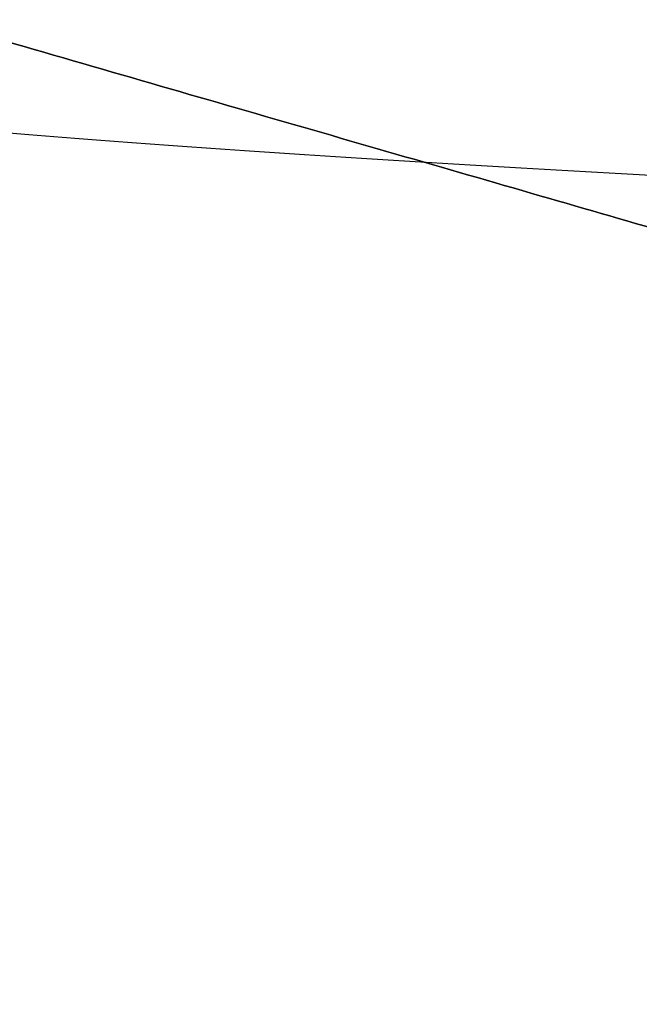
# Model space of a CAD drawing. Header units: millimetres. Extents: x -761 to -147, y -807 to -217.
# Tile 148 of 256: x -687.686 to -687.418, y -670.614 to -670.187. Entities that reach past the tile are written whole.
import ezdxf

# ---------------------------------------------------------------- set-up
doc = ezdxf.new("R2010")
doc.units = ezdxf.units.MM
doc.layers.add('Calque 16', color=7, linetype='Continuous', true_color=0x343231)
doc.layers.add('Calque 17', color=7, linetype='Continuous', true_color=0x343231)

msp = doc.modelspace()

# ---------------------------------------------------------------- linework, layer by layer
at = {"layer": 'Calque 16'}
for points in [[(-686.90851, -670.42324, -106.90672), (-686.90851, -670.42324, -105.29743), (-688.45455, -669.9765, -105.29743), (-690.00059, -669.52976, -105.29743), (-690.00059, -669.52976, -106.90672), (-690.00059, -669.52976, -108.51601), (-688.45455, -669.9765, -108.51601), (-686.90851, -670.42324, -108.51601), (-686.90851, -670.42324, -106.90672)], [(-686.90851, -671.20139, -106.90672), (-686.90851, -671.20139, -105.29743), (-688.45454, -670.75461, -105.29743), (-690.00057, -670.30782, -105.29743), (-690.00057, -670.30782, -106.90672), (-690.00057, -670.30782, -108.51601), (-688.45454, -670.75461, -108.51601), (-686.90851, -671.20139, -108.51601), (-686.90851, -671.20139, -106.90672)]]:
    msp.add_rational_spline(points, [1, 0.707106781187, 1, 0.707106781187, 1, 0.707106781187, 1, 0.707106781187, 1], degree=2, knots=[0, 0, 0, 2.527869, 2.527869, 5.055738, 5.055738, 7.583607, 7.583607, 10.111476, 10.111476, 10.111476], dxfattribs=at)
at = {"layer": 'Calque 17'}
msp.add_rational_spline([(-639.53307, -670.6074, -1.06793), (-687.9498, -670.5944, -2.56897), (-687.94979, -670.19439, -49.9719)], [1, 0.718214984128, 1], degree=2, dxfattribs=at)

doc.saveas('drawing.dxf')
